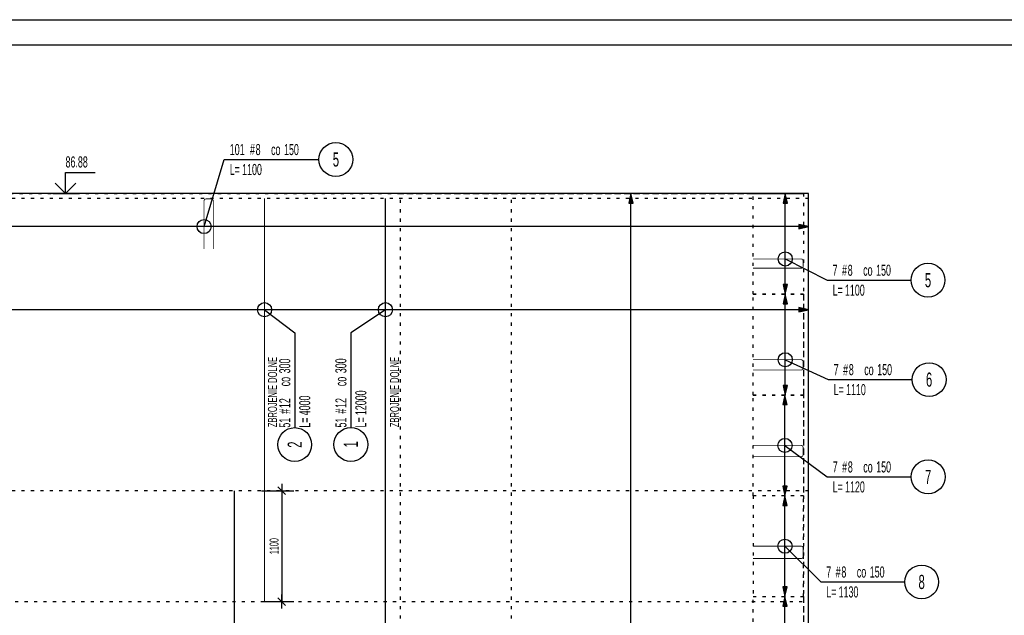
# Model space of a CAD drawing. Header units: millimetres. Extents: x 111214 to 141862, y 72904 to 96791.
# Tile 10 of 11: x 121770 to 131543, y 90881 to 96791. Entities that reach past the tile are written whole.
import ezdxf
from ezdxf.enums import TextEntityAlignment as Align

# ---------------------------------------------------------------- set-up
doc = ezdxf.new("R2010")
doc.units = ezdxf.units.MM
doc.header["$LTSCALE"] = 500
doc.header["$MEASUREMENT"] = 0
doc.linetypes.add('DEMO2', pattern=[0.1875, 0.0625, -0.125])
for name, color, linetype in [('!zasięg zbrojenia', 161, 'DEMO2'), ('BA_kot', 7, 'Continuous'), ('BA_ram', 2, 'Continuous'), ('BA_txc', 1, 'Continuous'), ('BA_wym', 1, 'Continuous'), ('BZ_odn', 1, 'Continuous'), ('BZ_opi1', 7, 'Continuous'), ('BZ_opi2', 4, 'Continuous'), ('BZ_P_pow', 60, 'Continuous'), ('BZ_wym', 1, 'Continuous'), ('K_obrys stropu', 152, 'Continuous')]:
    doc.layers.add(name, color=color, linetype=linetype)
doc.styles.add('BIKTBG', font='txt', dxfattribs={"width": 0.85})
doc.styles.add('BIKTC', font='bikromsw.shx', dxfattribs={"width": 0.6})
doc.styles.add('BIKTS', font='bikromsw.shx', dxfattribs={"width": 0.6})
doc.styles.add('BIKWYM', font='bikromsw.shx', dxfattribs={"width": 0.55})
doc.dimstyles.new('BA_KR_50_mm', dxfattribs={"dimscale": 5, "dimtxt": 18, "dimasz": 1.2, "dimexe": 24, "dimexo": 0, "dimgap": 6, "dimtad": 1, "dimdec": 1, "dimrnd": 0.5, "dimzin": 9, "dimdsep": 46, "dimtxsty": 'BIKWYM', "dimblk": 'WYM-KR', "dimcen": 0, "dimdle": 20, "dimclrd": 256, "dimclre": 256, "dimclrt": 7, "dimadec": 0, "dimazin": 0, "dimtfac": 0.033333, "dimtdec": 1, "dimtmove": 0, "dimatfit": 3, "dimldrblk": 'WYM-KR', "dimfxl": 1, "dimtvp": 0.8, "dimtolj": 1, "dimarcsym": 0})
doc.dimstyles.new('BA_ST_50_mm', dxfattribs={"dimscale": 5, "dimtxt": 18, "dimasz": 1.2, "dimexe": 24, "dimexo": 0, "dimgap": 0, "dimtad": 0, "dimdec": 1, "dimrnd": 0.5, "dimdsep": 46, "dimtxsty": 'BIKWYM', "dimblk": 'WYM-ST', "dimcen": 0, "dimdle": 20, "dimclrd": 256, "dimclre": 256, "dimclrt": 7, "dimadec": 0, "dimazin": 0, "dimtfac": 0.033333, "dimtdec": 1, "dimtix": 1, "dimtmove": 2, "dimatfit": 3, "dimldrblk": 'WYM-ST', "dimfxl": 1, "dimtvp": 0.8, "dimtolj": 1, "dimtzin": 0, "dimarcsym": 0})
doc.dimstyles.new('BZ_ST_50_mm', dxfattribs={"dimscale": 5, "dimtxt": 22, "dimasz": 1.466667, "dimexe": 24, "dimexo": 0, "dimgap": 0, "dimtad": 0, "dimdec": 1, "dimrnd": 0.5, "dimdsep": 46, "dimtxsty": 'BIKWYM', "dimblk": 'WYM-ST', "dimcen": 0, "dimdle": 20, "dimclrd": 256, "dimclre": 256, "dimclrt": 7, "dimadec": 0, "dimazin": 0, "dimtfac": 0.033333, "dimtdec": 1, "dimtix": 1, "dimtmove": 2, "dimatfit": 3, "dimldrblk": 'WYM-ST', "dimfxl": 1, "dimtvp": 0.8, "dimtolj": 1, "dimtzin": 0, "dimarcsym": 0})

# ---------------------------------------------------------------- blocks, each defined once
blk = doc.blocks.new('*U6609')
at = {"layer": 'BA_ram', "color": 1}
blk.add_lwpolyline([(0, 0), (0, 420), (594, 420), (594, 0)], close=True, dxfattribs=at)
at = {"layer": 'BA_ram'}
blk.add_lwpolyline([(20, 5), (20, 415), (589, 415), (589, 5)], close=True, dxfattribs=at)
for tag, height, p in [('TYTUL', 10, (21.33, -10.84)), ('SKALA', 5, (47.88, -22.75)), ('JEDNOSTKA', 5, (56.5, -30.22))]:
    blk.add_attdef(tag, text='', height=height).set_placement(p, align=Align.MIDDLE_LEFT)
blk = doc.blocks.new('*U6637')
for p, q in [((0, 4.17), (5.85, 4.17)), ((0, 0), (0, 4.17))]:
    blk.add_line(p, q)
at = {"color": 1}
blk.add_line((-2.5, 0), (2.5, 0), dxfattribs=at)
blk.add_lwpolyline([(-2.06, 2.06), (0, 0), (2.06, 2.06)])
at = {"style": 'BIKTS', "width": 0.8}
blk.add_attdef('POZIOM', text='', height=2.5, dxfattribs=at).set_placement((0, 6.25), align=Align.MIDDLE_LEFT)
blk = doc.blocks.new('WYM-ST')
blk.add_hatch(color=256).paths.add_polyline_path([(-13, 2.9), (0, 0), (-13, -2.9)])
blk.add_lwpolyline([(0, 0), (-13, 2.9), (-13, -2.9), (0, 0)])
blk = doc.blocks.new('*D6644')
at = {"layer": 'BZ_odn', "lineweight": -2}
blk.add_line((129592.7, 93913.4), (114607.3, 93913.4), dxfattribs=at)
at = {"layer": 'Defpoints', "color": 0}
for p in [(114600, 93913.4), (114600, 93913.4), (129600, 93913.4)]:
    blk.add_point(p, dxfattribs=at)
at = {"layer": 'BZ_odn', "linetype": 'ByBlock', "lineweight": -2, "xscale": 7.333333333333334, "yscale": 7.333333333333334, "zscale": 7.333333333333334, "rotation": 180}
blk.add_blockref('WYM-ST', (114600, 93913.4), dxfattribs=at)
at = {"layer": 'BZ_odn', "linetype": 'ByBlock', "lineweight": -2, "xscale": 7.333333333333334, "yscale": 7.333333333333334, "zscale": 7.333333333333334}
blk.add_blockref('WYM-ST', (129600, 93913.4), dxfattribs=at)
blk = doc.blocks.new('bik_BlkOpPretPow', base_point=(126192.6, 82834.8))
at = {"layer": 'BZ_opi1', "style": 'BIKTS', "width": 0.6}
for tag, p in [('SZTUK', (126247.6, 82878.8)), ('PRZEDR_FI', (126447.9, 82878.8)), ('PRZEKROJ', (126504.4, 82878.8)), ('PRZEDR_E', (126720.7, 82878.8)), ('ROZSTAW', (126848.9, 82878.8)), ('PRZEDR_L', (126247.6, 82680.8)), ('DLUGOSC', (126370.1, 82680.8)), ('DLUGOSC_SRD', (126675, 82680.8)), ('UWAGA', (126247.6, 82515.8))]:
    blk.add_attdef(tag, p, '', height=110, dxfattribs=at)
at = {"layer": 'BZ_opi1', "style": 'BIKTS', "width": 0.6, "flags": 3}
for tag, p in [('PRZEDR_U', (127028.1, 82878.8)), ('SYMBOL', (127090.9, 82878.8)), ('GATUNEK', (127195.9, 81899.8)), ('PRZEDR_SZT', (127195.9, 81899.8))]:
    blk.add_attdef(tag, p, '', height=110, dxfattribs=at)
at = {"layer": 'BZ_opi2', "style": 'BIKTBG', "width": 0.6, "flags": 3}
blk.add_attdef('PRZEDR_NR', (126192.6, 82878.8), '', height=140, dxfattribs=at)
at = {"layer": 'BZ_opi2', "style": 'BIKTBG', "width": 0.6}
blk.add_attdef('NUMER', text='', height=140, dxfattribs=at).set_placement((127363.9, 82834.8), align=Align.MIDDLE_CENTER)
at = {"layer": 'BZ_wym', "style": 'BIKTS', "width": 0.6, "flags": 3}
for tag, p in [('TYP_PRETA', (127195.9, 82889.8)), ('ID', (127195.9, 82724.8)), ('ID_C', (127195.9, 82559.8)), ('EURO_KOD', (127195.9, 82394.8)), ('HAK_1', (127195.9, 82229.8)), ('HAK_2', (127195.9, 82064.8)), ('b_atr_0', (127195.9, 81899.8))]:
    blk.add_attdef(tag, p, '', height=110, dxfattribs=at)
blk = doc.blocks.new('*D6648')
at = {"layer": 'BZ_odn', "lineweight": -2}
blk.add_line((129592.7, 93913.4), (114607.3, 93913.4), dxfattribs=at)
at = {"layer": 'Defpoints', "color": 0}
for p in [(114600, 93913.4), (114600, 93913.4), (129600, 93913.4)]:
    blk.add_point(p, dxfattribs=at)
at = {"layer": 'BZ_odn', "linetype": 'ByBlock', "lineweight": -2, "xscale": 7.333333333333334, "yscale": 7.333333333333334, "zscale": 7.333333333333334, "rotation": 180}
blk.add_blockref('WYM-ST', (114600, 93913.4), dxfattribs=at)
at = {"layer": 'BZ_odn', "linetype": 'ByBlock', "lineweight": -2, "xscale": 7.333333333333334, "yscale": 7.333333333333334, "zscale": 7.333333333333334}
blk.add_blockref('WYM-ST', (129600, 93913.4), dxfattribs=at)
blk = doc.blocks.new('*D6649')
at = {"layer": 'BZ_odn', "lineweight": -2}
blk.add_line((127835.8, 80074.1), (127835.8, 95059.5), dxfattribs=at)
at = {"layer": 'Defpoints', "color": 0}
for p in [(127835.8, 95066.8), (127835.8, 95066.8), (127835.8, 80066.8)]:
    blk.add_point(p, dxfattribs=at)
at = {"layer": 'BZ_odn', "linetype": 'ByBlock', "lineweight": -2, "xscale": 7.333333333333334, "yscale": 7.333333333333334, "zscale": 7.333333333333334}
for p, rotation in [((127835.8, 95066.8), 90), ((127835.8, 80066.8), 270)]:
    blk.add_blockref('WYM-ST', p, dxfattribs=dict(at, rotation=rotation))
blk = doc.blocks.new('*D6650')
at = {"layer": 'BZ_odn', "lineweight": -2}
blk.add_line((127835.8, 80074.1), (127835.8, 95059.5), dxfattribs=at)
at = {"layer": 'Defpoints', "color": 0}
for p in [(127835.8, 95066.8), (127835.8, 95066.8), (127835.8, 80066.8)]:
    blk.add_point(p, dxfattribs=at)
at = {"layer": 'BZ_odn', "linetype": 'ByBlock', "lineweight": -2, "xscale": 7.333333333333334, "yscale": 7.333333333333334, "zscale": 7.333333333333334}
for p, rotation in [((127835.8, 95066.8), 90), ((127835.8, 80066.8), 270)]:
    blk.add_blockref('WYM-ST', p, dxfattribs=dict(at, rotation=rotation))
blk = doc.blocks.new('*D6656')
at = {"layer": 'BZ_odn', "lineweight": -2}
blk.add_line((127835.8, 80074.1), (127835.8, 95059.5), dxfattribs=at)
at = {"layer": 'Defpoints', "color": 0}
for p in [(127835.8, 95066.8), (127835.8, 95066.8), (127835.8, 80066.8)]:
    blk.add_point(p, dxfattribs=at)
at = {"layer": 'BZ_odn', "linetype": 'ByBlock', "lineweight": -2, "xscale": 7.333333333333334, "yscale": 7.333333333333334, "zscale": 7.333333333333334}
for p, rotation in [((127835.8, 95066.8), 90), ((127835.8, 80066.8), 270)]:
    blk.add_blockref('WYM-ST', p, dxfattribs=dict(at, rotation=rotation))
blk = doc.blocks.new('*D6657')
at = {"layer": 'BZ_odn', "lineweight": -2}
blk.add_line((127835.8, 80074.1), (127835.8, 95059.5), dxfattribs=at)
at = {"layer": 'Defpoints', "color": 0}
for p in [(127835.8, 95066.8), (127835.8, 95066.8), (127835.8, 80066.8)]:
    blk.add_point(p, dxfattribs=at)
at = {"layer": 'BZ_odn', "linetype": 'ByBlock', "lineweight": -2, "xscale": 7.333333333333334, "yscale": 7.333333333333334, "zscale": 7.333333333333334}
for p, rotation in [((127835.8, 95066.8), 90), ((127835.8, 80066.8), 270)]:
    blk.add_blockref('WYM-ST', p, dxfattribs=dict(at, rotation=rotation))
blk = doc.blocks.new('*D6659')
at = {"layer": 'BZ_odn', "lineweight": -2}
blk.add_line((129592.7, 93913.4), (114607.3, 93913.4), dxfattribs=at)
at = {"layer": 'Defpoints', "color": 0}
for p in [(114600, 93913.4), (114600, 93913.4), (129600, 93913.4)]:
    blk.add_point(p, dxfattribs=at)
at = {"layer": 'BZ_odn', "linetype": 'ByBlock', "lineweight": -2, "xscale": 7.333333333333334, "yscale": 7.333333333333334, "zscale": 7.333333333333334, "rotation": 180}
blk.add_blockref('WYM-ST', (114600, 93913.4), dxfattribs=at)
at = {"layer": 'BZ_odn', "linetype": 'ByBlock', "lineweight": -2, "xscale": 7.333333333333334, "yscale": 7.333333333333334, "zscale": 7.333333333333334}
blk.add_blockref('WYM-ST', (129600, 93913.4), dxfattribs=at)
blk = doc.blocks.new('*D6661')
at = {"layer": 'BZ_odn', "lineweight": -2}
blk.add_line((129592.7, 93913.4), (114607.3, 93913.4), dxfattribs=at)
at = {"layer": 'Defpoints', "color": 0}
for p in [(114600, 93913.4), (114600, 93913.4), (129600, 93913.4)]:
    blk.add_point(p, dxfattribs=at)
at = {"layer": 'BZ_odn', "linetype": 'ByBlock', "lineweight": -2, "xscale": 7.333333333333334, "yscale": 7.333333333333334, "zscale": 7.333333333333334, "rotation": 180}
blk.add_blockref('WYM-ST', (114600, 93913.4), dxfattribs=at)
at = {"layer": 'BZ_odn', "linetype": 'ByBlock', "lineweight": -2, "xscale": 7.333333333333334, "yscale": 7.333333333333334, "zscale": 7.333333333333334}
blk.add_blockref('WYM-ST', (129600, 93913.4), dxfattribs=at)
blk = doc.blocks.new('WYM-KR')
at = {"linetype": 'ByBlock'}
blk.add_line((11.52, 0), (-11.52, 0), dxfattribs=at)
at = {"color": 7, "linetype": 'ByBlock'}
blk.add_line((6.24, 6.24), (-6.24, -6.24), dxfattribs=at)
blk = doc.blocks.new('*D6663')
at = {"layer": 'BA_wym', "lineweight": -2}
for p, q in [((124170.1, 92116.8), (124490.1, 92116.8)), ((124370.1, 92110.8), (124370.1, 91022.8)), ((124170.1, 91016.8), (124490.1, 91016.8))]:
    blk.add_line(p, q, dxfattribs=at)
at = {"layer": 'Defpoints', "color": 0}
for p in [(124170.1, 92116.8), (124170.1, 91016.8), (124370.1, 91016.8)]:
    blk.add_point(p, dxfattribs=at)
at = {"layer": 'BA_wym', "linetype": 'ByBlock', "lineweight": -2, "xscale": 6, "yscale": 6, "zscale": 6}
for p, rotation in [((124370.1, 92116.8), 90), ((124370.1, 91016.8), 270)]:
    blk.add_blockref('WYM-KR', p, dxfattribs=dict(at, rotation=rotation))
at = {"layer": 'BA_wym', "color": 7, "insert": (124295.1, 91566.8), "char_height": 90, "attachment_point": 5, "rotation": 90, "style": 'BIKWYM'}
blk.add_mtext('\\A1;1100', dxfattribs=at)
blk = doc.blocks.new('*D6684')
at = {"layer": 'BZ_odn', "lineweight": -2}
blk.add_line((129592.7, 94738.2), (114607.3, 94738.2), dxfattribs=at)
at = {"layer": 'Defpoints', "color": 0}
for p in [(114600, 94738.2), (114600, 94738.2), (129600, 94738.2)]:
    blk.add_point(p, dxfattribs=at)
at = {"layer": 'BZ_odn', "linetype": 'ByBlock', "lineweight": -2, "xscale": 7.333333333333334, "yscale": 7.333333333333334, "zscale": 7.333333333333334, "rotation": 180}
blk.add_blockref('WYM-ST', (114600, 94738.2), dxfattribs=at)
at = {"layer": 'BZ_odn', "linetype": 'ByBlock', "lineweight": -2, "xscale": 7.333333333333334, "yscale": 7.333333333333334, "zscale": 7.333333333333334}
blk.add_blockref('WYM-ST', (129600, 94738.2), dxfattribs=at)
blk = doc.blocks.new('*D6685')
at = {"layer": 'BZ_odn', "lineweight": -2}
blk.add_line((129368.5, 94074.1), (129368.5, 95059.5), dxfattribs=at)
at = {"layer": 'Defpoints', "color": 0}
for p in [(129368.5, 95066.8), (129368.5, 95066.8), (129368.5, 94066.8)]:
    blk.add_point(p, dxfattribs=at)
at = {"layer": 'BZ_odn', "linetype": 'ByBlock', "lineweight": -2, "xscale": 7.333333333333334, "yscale": 7.333333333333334, "zscale": 7.333333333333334}
for p, rotation in [((129368.5, 95066.8), 90), ((129368.5, 94066.8), 270)]:
    blk.add_blockref('WYM-ST', p, dxfattribs=dict(at, rotation=rotation))
blk = doc.blocks.new('*D6686')
at = {"layer": 'BZ_odn', "lineweight": -2}
blk.add_line((129368.5, 93074.1), (129368.5, 94059.5), dxfattribs=at)
at = {"layer": 'Defpoints', "color": 0}
for p in [(129368.5, 94066.8), (129368.5, 94066.8), (129368.5, 93066.8)]:
    blk.add_point(p, dxfattribs=at)
at = {"layer": 'BZ_odn', "linetype": 'ByBlock', "lineweight": -2, "xscale": 7.333333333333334, "yscale": 7.333333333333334, "zscale": 7.333333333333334}
for p, rotation in [((129368.5, 94066.8), 90), ((129368.5, 93066.8), 270)]:
    blk.add_blockref('WYM-ST', p, dxfattribs=dict(at, rotation=rotation))
blk = doc.blocks.new('*D6687')
at = {"layer": 'BZ_odn', "lineweight": -2}
blk.add_line((129365.6, 92074.1), (129365.6, 93059.5), dxfattribs=at)
at = {"layer": 'Defpoints', "color": 0}
for p in [(129365.6, 93066.8), (129365.6, 93066.8), (129365.6, 92066.8)]:
    blk.add_point(p, dxfattribs=at)
at = {"layer": 'BZ_odn', "linetype": 'ByBlock', "lineweight": -2, "xscale": 7.333333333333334, "yscale": 7.333333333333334, "zscale": 7.333333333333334}
for p, rotation in [((129365.6, 93066.8), 90), ((129365.6, 92066.8), 270)]:
    blk.add_blockref('WYM-ST', p, dxfattribs=dict(at, rotation=rotation))
blk = doc.blocks.new('*D6690')
at = {"layer": 'BZ_odn', "lineweight": -2}
blk.add_line((129365.6, 91074.1), (129365.6, 92059.5), dxfattribs=at)
at = {"layer": 'Defpoints', "color": 0}
for p in [(129365.6, 92066.8), (129365.6, 92066.8), (129365.6, 91066.8)]:
    blk.add_point(p, dxfattribs=at)
at = {"layer": 'BZ_odn', "linetype": 'ByBlock', "lineweight": -2, "xscale": 7.333333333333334, "yscale": 7.333333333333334, "zscale": 7.333333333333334}
for p, rotation in [((129365.6, 92066.8), 90), ((129365.6, 91066.8), 270)]:
    blk.add_blockref('WYM-ST', p, dxfattribs=dict(at, rotation=rotation))
blk = doc.blocks.new('*D6693')
at = {"layer": 'BZ_odn', "lineweight": -2}
blk.add_line((129365.6, 90074.1), (129365.6, 91059.5), dxfattribs=at)
at = {"layer": 'Defpoints', "color": 0}
for p in [(129365.6, 91066.8), (129365.6, 91066.8), (129365.6, 90066.8)]:
    blk.add_point(p, dxfattribs=at)
at = {"layer": 'BZ_odn', "linetype": 'ByBlock', "lineweight": -2, "xscale": 7.333333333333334, "yscale": 7.333333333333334, "zscale": 7.333333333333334}
for p, rotation in [((129365.6, 91066.8), 90), ((129365.6, 90066.8), 270)]:
    blk.add_blockref('WYM-ST', p, dxfattribs=dict(at, rotation=rotation))

msp = doc.modelspace()

# ---------------------------------------------------------------- linework, layer by layer
at = {"layer": '!zasięg zbrojenia'}
for points in [[(114599.6, 91016.77), (129599.6, 91016.77), (129599.6, 95016.77), (114599.6, 95016.77)], [(129599.6, 95016.77), (114599.6, 95016.77), (114599.6, 83016.77), (129599.6, 83016.77)], [(129599.6, 95016.77), (114599.6, 95016.77), (114599.6, 83016.77), (129599.6, 83016.77)], [(114599.6, 91016.77), (129599.6, 91016.77), (129599.6, 95016.77), (114599.6, 95016.77)], [(114649.6, 80066.77), (126649.6, 80066.77), (126649.6, 95066.77), (114649.6, 95066.77)], [(114649.6, 80066.77), (126649.6, 80066.77), (126649.6, 95066.77), (114649.6, 95066.77)], [(129549.6, 80066.77), (117549.6, 80066.77), (117549.6, 95066.77), (129549.6, 95066.77)], [(129549.6, 80066.77), (117549.6, 80066.77), (117549.6, 95066.77), (129549.6, 95066.77)], [(125549.6, 95066.77), (129549.6, 95066.77), (129549.6, 80066.77), (125549.6, 80066.77)], [(125549.6, 95066.77), (129549.6, 95066.77), (129549.6, 80066.77), (125549.6, 80066.77)], [(129049.6, 95066.77), (129549.6, 95066.77), (129549.6, 94066.77), (129049.6, 94066.77)], [(129049.6, 94066.77), (129549.6, 94066.77), (129549.6, 93066.77), (129049.6, 93066.77)], [(129049.6, 93066.77), (129549.6, 93066.77), (129549.6, 92066.77), (129049.6, 92066.77)], [(129599.6, 92116.77), (114599.6, 92116.77), (114599.6, 80116.77), (129599.6, 80116.77)], [(129599.6, 92116.77), (114599.6, 92116.77), (114599.6, 80116.77), (129599.6, 80116.77)], [(129549.6, 92066.77), (129049.6, 92066.77), (129049.6, 91066.77), (129549.6, 91066.77)], [(129049.6, 91066.77), (129549.6, 91066.77), (129549.6, 90066.77), (129049.6, 90066.77)]]:
    msp.add_lwpolyline(points, close=True, dxfattribs=at)
at = {"layer": 'BZ_odn'}
for centre, radius in [((124908.29, 95403.4), 168), ((123599.6, 94738.19), 70), ((129368.54, 94416.77), 70), ((130785.02, 94206.08), 168), ((124199.6, 93913.36), 70), ((125399.6, 93913.36), 70), ((129368.53, 93416.8), 70), ((130795.89, 93219.73), 168), ((124499.6, 92574.92), 168), ((125056.76, 92576.65), 168), ((129365.6, 92566.77), 70), ((130786.02, 92254.25), 168), ((129365.6, 91566.77), 70), ((130722.05, 91211.97), 168)]:
    msp.add_circle(centre, radius, dxfattribs=at)
at = {"layer": 'BZ_P_pow', "const_width": 8}
for points in [[(123599.6, 94516.77), (123599.6, 94992.77, -0.4142136), (123619.6, 95012.77), (123671.6, 95012.77, -0.4142136), (123691.6, 94992.77), (123691.6, 94516.77)], [(129049.6, 94416.77), (129525.6, 94416.77, -0.4142136), (129545.6, 94396.77), (129545.6, 94344.77, -0.4142136), (129525.6, 94324.77), (129049.6, 94324.77)], [(129049.6, 93416.8), (129525.6, 93416.8, -0.4142136), (129545.6, 93396.8), (129545.6, 93334.8, -0.4142136), (129525.6, 93314.8), (129049.6, 93314.8)], [(129049.6, 92566.77), (129525.6, 92566.77, -0.4142136), (129545.6, 92546.77), (129545.6, 92474.77, -0.4142136), (129525.6, 92454.77), (129049.6, 92454.77)], [(129049.6, 91566.77), (129525.6, 91566.77, -0.4142136), (129545.6, 91546.77), (129545.6, 91464.77, -0.4142136), (129525.6, 91444.77), (129049.6, 91444.77)]]:
    msp.add_lwpolyline(points, format="xyb", dxfattribs=at)
at = {"layer": 'BZ_P_pow', "const_width": 12}
for points in [[(124199.6, 91016.77), (124199.6, 95016.77)], [(125399.6, 83016.77), (125399.6, 95016.77)], [(123899.6, 80116.77), (123899.6, 92116.77)]]:
    msp.add_lwpolyline(points, dxfattribs=at)
at = {"layer": 'K_obrys stropu'}
msp.add_lwpolyline([(129599.6, 95066.77), (114599.6, 95066.77), (114599.6, 80066.77), (129599.6, 80066.77)], close=True, dxfattribs=at)

# ---------------------------------------------------------------- block references
ref = msp.add_blockref('bik_BlkOpPretPow', (123799.78, 95403.4))
ref.add_attrib('NUMER', '5', dxfattribs={"layer": 'BZ_opi2', "height": 140, "style": 'BIKTBG', "width": 0.6}).set_placement((124908.29, 95403.4), align=Align.MIDDLE_CENTER)
ref.add_attrib('SZTUK', '101', (123854.78, 95447.4), dxfattribs={"layer": 'BZ_opi1', "height": 110, "style": 'BIKTS', "width": 0.6})
ref.add_attrib('PRZEKROJ', '8', (124111.63, 95447.4), dxfattribs={"layer": 'BZ_opi1', "height": 110, "style": 'BIKTS', "width": 0.6})
ref.add_attrib('DLUGOSC', '1100', (123977.35, 95249.4), dxfattribs={"layer": 'BZ_opi1', "height": 110, "style": 'BIKTS', "width": 0.6})
ref.add_attrib('PRZEDR_FI', '#', (124055.06, 95447.4), dxfattribs={"layer": 'BZ_opi1', "height": 110, "style": 'BIKTS', "width": 0.6})
ref.add_attrib('PRZEDR_L', 'L=', (123854.78, 95249.4), dxfattribs={"layer": 'BZ_opi1', "height": 110, "style": 'BIKTS', "width": 0.6})
ref.add_attrib('PRZEDR_E', 'co', (124265.06, 95447.4), dxfattribs={"layer": 'BZ_opi1', "height": 110, "style": 'BIKTS', "width": 0.6})
ref.add_attrib('ROZSTAW', '150', (124393.29, 95447.4), dxfattribs={"layer": 'BZ_opi1', "height": 110, "style": 'BIKTS', "width": 0.6})
ref = msp.add_blockref('bik_BlkOpPretPow', (129783.36, 94206.08))
ref.add_attrib('NUMER', '5', dxfattribs={"layer": 'BZ_opi2', "height": 140, "style": 'BIKTBG', "width": 0.6}).set_placement((130785.02, 94206.08), align=Align.MIDDLE_CENTER)
ref.add_attrib('SZTUK', '7', (129838.36, 94250.08), dxfattribs={"layer": 'BZ_opi1', "height": 110, "style": 'BIKTS', "width": 0.6})
ref.add_attrib('PRZEKROJ', '8', (129988.36, 94250.08), dxfattribs={"layer": 'BZ_opi1', "height": 110, "style": 'BIKTS', "width": 0.6})
ref.add_attrib('DLUGOSC', '1100', (129960.93, 94052.08), dxfattribs={"layer": 'BZ_opi1', "height": 110, "style": 'BIKTS', "width": 0.6})
ref.add_attrib('PRZEDR_FI', '#', (129931.79, 94250.08), dxfattribs={"layer": 'BZ_opi1', "height": 110, "style": 'BIKTS', "width": 0.6})
ref.add_attrib('PRZEDR_L', 'L=', (129838.36, 94052.08), dxfattribs={"layer": 'BZ_opi1', "height": 110, "style": 'BIKTS', "width": 0.6})
ref.add_attrib('PRZEDR_E', 'co', (130141.79, 94250.08), dxfattribs={"layer": 'BZ_opi1', "height": 110, "style": 'BIKTS', "width": 0.6})
ref.add_attrib('ROZSTAW', '150', (130270.02, 94250.08), dxfattribs={"layer": 'BZ_opi1', "height": 110, "style": 'BIKTS', "width": 0.6})
ref = msp.add_blockref('bik_BlkOpPretPow', (124499.6, 93683.43), dxfattribs=dict(rotation=90))
ref.add_attrib('NUMER', '2', dxfattribs={"layer": 'BZ_opi2', "height": 140, "rotation": 90, "style": 'BIKTBG', "width": 0.6}).set_placement((124499.6, 92574.92), align=Align.MIDDLE_CENTER)
ref.add_attrib('SZTUK', '51', (124455.6, 92742.92), dxfattribs={"layer": 'BZ_opi1', "height": 110, "rotation": 90, "style": 'BIKTS', "width": 0.6})
ref.add_attrib('PRZEKROJ', '12', (124455.6, 92936.92), dxfattribs={"layer": 'BZ_opi1', "height": 110, "rotation": 90, "style": 'BIKTS', "width": 0.6})
ref.add_attrib('DLUGOSC', '4000', (124653.6, 92865.49), dxfattribs={"layer": 'BZ_opi1', "height": 110, "rotation": 90, "style": 'BIKTS', "width": 0.6})
ref.add_attrib('PRZEDR_FI', '#', (124455.6, 92880.35), dxfattribs={"layer": 'BZ_opi1', "height": 110, "rotation": 90, "style": 'BIKTS', "width": 0.6})
ref.add_attrib('PRZEDR_L', 'L=', (124653.6, 92742.92), dxfattribs={"layer": 'BZ_opi1', "height": 110, "rotation": 90, "style": 'BIKTS', "width": 0.6})
ref.add_attrib('PRZEDR_E', 'co', (124455.6, 93153.21), dxfattribs={"layer": 'BZ_opi1', "height": 110, "rotation": 90, "style": 'BIKTS', "width": 0.6})
ref.add_attrib('ROZSTAW', '300', (124455.6, 93281.43), dxfattribs={"layer": 'BZ_opi1', "height": 110, "rotation": 90, "style": 'BIKTS', "width": 0.6})
ref = msp.add_blockref('bik_BlkOpPretPow', (125056.76, 93685.17), dxfattribs=dict(rotation=90))
ref.add_attrib('NUMER', '1', dxfattribs={"layer": 'BZ_opi2', "height": 140, "rotation": 90, "style": 'BIKTBG', "width": 0.6}).set_placement((125056.76, 92576.65), align=Align.MIDDLE_CENTER)
ref.add_attrib('SZTUK', '51', (125012.76, 92744.65), dxfattribs={"layer": 'BZ_opi1', "height": 110, "rotation": 90, "style": 'BIKTS', "width": 0.6})
ref.add_attrib('PRZEKROJ', '12', (125012.76, 92938.65), dxfattribs={"layer": 'BZ_opi1', "height": 110, "rotation": 90, "style": 'BIKTS', "width": 0.6})
ref.add_attrib('DLUGOSC', '12000', (125210.76, 92867.22), dxfattribs={"layer": 'BZ_opi1', "height": 110, "rotation": 90, "style": 'BIKTS', "width": 0.6})
ref.add_attrib('PRZEDR_FI', '#', (125012.76, 92882.08), dxfattribs={"layer": 'BZ_opi1', "height": 110, "rotation": 90, "style": 'BIKTS', "width": 0.6})
ref.add_attrib('PRZEDR_L', 'L=', (125210.76, 92744.65), dxfattribs={"layer": 'BZ_opi1', "height": 110, "rotation": 90, "style": 'BIKTS', "width": 0.6})
ref.add_attrib('PRZEDR_E', 'co', (125012.76, 93154.94), dxfattribs={"layer": 'BZ_opi1', "height": 110, "rotation": 90, "style": 'BIKTS', "width": 0.6})
ref.add_attrib('ROZSTAW', '300', (125012.76, 93283.17), dxfattribs={"layer": 'BZ_opi1', "height": 110, "rotation": 90, "style": 'BIKTS', "width": 0.6})
ref = msp.add_blockref('bik_BlkOpPretPow', (129794.23, 93219.73))
ref.add_attrib('NUMER', '6', dxfattribs={"layer": 'BZ_opi2', "height": 140, "style": 'BIKTBG', "width": 0.6}).set_placement((130795.89, 93219.73), align=Align.MIDDLE_CENTER)
ref.add_attrib('SZTUK', '7', (129849.23, 93263.73), dxfattribs={"layer": 'BZ_opi1', "height": 110, "style": 'BIKTS', "width": 0.6})
ref.add_attrib('PRZEKROJ', '8', (129999.23, 93263.73), dxfattribs={"layer": 'BZ_opi1', "height": 110, "style": 'BIKTS', "width": 0.6})
ref.add_attrib('DLUGOSC', '1110', (129971.81, 93065.73), dxfattribs={"layer": 'BZ_opi1', "height": 110, "style": 'BIKTS', "width": 0.6})
ref.add_attrib('PRZEDR_FI', '#', (129942.66, 93263.73), dxfattribs={"layer": 'BZ_opi1', "height": 110, "style": 'BIKTS', "width": 0.6})
ref.add_attrib('PRZEDR_L', 'L=', (129849.23, 93065.73), dxfattribs={"layer": 'BZ_opi1', "height": 110, "style": 'BIKTS', "width": 0.6})
ref.add_attrib('PRZEDR_E', 'co', (130152.66, 93263.73), dxfattribs={"layer": 'BZ_opi1', "height": 110, "style": 'BIKTS', "width": 0.6})
ref.add_attrib('ROZSTAW', '150', (130280.89, 93263.73), dxfattribs={"layer": 'BZ_opi1', "height": 110, "style": 'BIKTS', "width": 0.6})
ref = msp.add_blockref('bik_BlkOpPretPow', (129784.36, 92254.25))
ref.add_attrib('NUMER', '7', dxfattribs={"layer": 'BZ_opi2', "height": 140, "style": 'BIKTBG', "width": 0.6}).set_placement((130786.02, 92254.25), align=Align.MIDDLE_CENTER)
ref.add_attrib('SZTUK', '7', (129839.36, 92298.25), dxfattribs={"layer": 'BZ_opi1', "height": 110, "style": 'BIKTS', "width": 0.6})
ref.add_attrib('PRZEKROJ', '8', (129989.36, 92298.25), dxfattribs={"layer": 'BZ_opi1', "height": 110, "style": 'BIKTS', "width": 0.6})
ref.add_attrib('DLUGOSC', '1120', (129961.93, 92100.25), dxfattribs={"layer": 'BZ_opi1', "height": 110, "style": 'BIKTS', "width": 0.6})
ref.add_attrib('PRZEDR_FI', '#', (129932.79, 92298.25), dxfattribs={"layer": 'BZ_opi1', "height": 110, "style": 'BIKTS', "width": 0.6})
ref.add_attrib('PRZEDR_L', 'L=', (129839.36, 92100.25), dxfattribs={"layer": 'BZ_opi1', "height": 110, "style": 'BIKTS', "width": 0.6})
ref.add_attrib('PRZEDR_E', 'co', (130142.79, 92298.25), dxfattribs={"layer": 'BZ_opi1', "height": 110, "style": 'BIKTS', "width": 0.6})
ref.add_attrib('ROZSTAW', '150', (130271.02, 92298.25), dxfattribs={"layer": 'BZ_opi1', "height": 110, "style": 'BIKTS', "width": 0.6})
ref = msp.add_blockref('bik_BlkOpPretPow', (129720.4, 91211.97))
ref.add_attrib('NUMER', '8', dxfattribs={"layer": 'BZ_opi2', "height": 140, "style": 'BIKTBG', "width": 0.6}).set_placement((130722.05, 91211.97), align=Align.MIDDLE_CENTER)
ref.add_attrib('SZTUK', '7', (129775.4, 91255.97), dxfattribs={"layer": 'BZ_opi1', "height": 110, "style": 'BIKTS', "width": 0.6})
ref.add_attrib('PRZEKROJ', '8', (129925.4, 91255.97), dxfattribs={"layer": 'BZ_opi1', "height": 110, "style": 'BIKTS', "width": 0.6})
ref.add_attrib('DLUGOSC', '1130', (129897.97, 91057.97), dxfattribs={"layer": 'BZ_opi1', "height": 110, "style": 'BIKTS', "width": 0.6})
ref.add_attrib('PRZEDR_FI', '#', (129868.83, 91255.97), dxfattribs={"layer": 'BZ_opi1', "height": 110, "style": 'BIKTS', "width": 0.6})
ref.add_attrib('PRZEDR_L', 'L=', (129775.4, 91057.97), dxfattribs={"layer": 'BZ_opi1', "height": 110, "style": 'BIKTS', "width": 0.6})
ref.add_attrib('PRZEDR_E', 'co', (130078.83, 91255.97), dxfattribs={"layer": 'BZ_opi1', "height": 110, "style": 'BIKTS', "width": 0.6})
ref.add_attrib('ROZSTAW', '150', (130207.05, 91255.97), dxfattribs={"layer": 'BZ_opi1', "height": 110, "style": 'BIKTS', "width": 0.6})
at = {"layer": 'BA_kot'}
ref = msp.add_blockref('*U6637', (122224.6, 95066.77), dxfattribs=dict(at, xscale=50, yscale=50, zscale=50))
ref.add_attrib('POZIOM', '86.88', dxfattribs={"layer": '0', "height": 110, "style": 'BIKTS', "width": 0.6}).set_placement((122224.6, 95379.27), align=Align.MIDDLE_LEFT)
at = {"layer": 'BA_ram', "xscale": 50, "yscale": 50, "zscale": 50}
msp.add_blockref('*U6609', (111213.62, 75790.71), dxfattribs=at)

# ---------------------------------------------------------------- texts
at = {"layer": 'BA_txc', "style": 'BIKTC', "width": 0.6}
for p in [(124323.68, 92748.34), (125535.81, 92748.34)]:
    msp.add_text('ZBROJENIE DOLNE', height=90, rotation=90, dxfattribs=at).set_placement(p)

# ---------------------------------------------------------------- dimensions: what is measured, and where the dimension line sits
at = {"layer": 'BA_wym'}
dim = msp.add_linear_dim(base=(124370.11, 91016.77), p1=(124170.11, 92116.77), p2=(124170.11, 91016.77), angle=90, dimstyle='BA_KR_50_mm', override={"dimdec": 0, "dimrnd": 1, "dimatfit": 1}, dxfattribs=at)
dim.commit()
dim.dimension.update_dxf_attribs({"geometry": '*D6663', "text_midpoint": (124295.11, 91566.77)})
at = {"layer": 'BZ_odn'}
for p1, p2, picture, middle in [((127835.85, 80066.8), (127835.85, 95066.8), '*D6649', (127835.85, 87566.8)), ((127835.85, 80066.8), (127835.85, 95066.8), '*D6650', (127835.85, 87566.8)), ((127835.85, 80066.8), (127835.85, 95066.8), '*D6656', (127835.85, 87566.8)), ((127835.85, 80066.8), (127835.85, 95066.8), '*D6657', (127835.85, 87566.8)), ((129368.54, 94066.8), (129368.54, 95066.8), '*D6685', (129368.54, 94566.8)), ((129600, 94738.19), (114600, 94738.19), '*D6684', (122100, 94738.19)), ((129368.53, 93066.8), (129368.53, 94066.8), '*D6686', (129368.53, 93566.8)), ((129600, 93913.36), (114600, 93913.36), '*D6644', (122100, 93913.36)), ((129600, 93913.36), (114600, 93913.36), '*D6648', (122100, 93913.36)), ((129600, 93913.36), (114600, 93913.36), '*D6659', (122100, 93913.36)), ((129600, 93913.36), (114600, 93913.36), '*D6661', (122100, 93913.36)), ((129365.6, 92066.8), (129365.6, 93066.8), '*D6687', (129365.6, 92566.8)), ((129365.6, 91066.8), (129365.6, 92066.8), '*D6690', (129365.6, 91566.8)), ((129365.6, 90066.8), (129365.6, 91066.8), '*D6693', (129365.6, 90566.8))]:
    dim = msp.add_aligned_dim(p1=p1, p2=p2, distance=0, text=' ', dimstyle='BZ_ST_50_mm', override={"dimexe": 0, "dimdle": 0, "dimse1": 1, "dimse2": 1}, dxfattribs=at)
    dim.commit()
    dim.dimension.update_dxf_attribs({"geometry": picture, "text_midpoint": middle})

# ---------------------------------------------------------------- leaders
at = {"layer": 'BZ_odn', "has_arrowhead": 0}
for points in [[(123599.6, 94738.19), (123799.78, 95403.4), (124740.29, 95403.4)], [(129368.54, 94416.77), (129783.36, 94206.08), (130617.02, 94206.08)], [(124199.6, 93913.36), (124499.6, 93683.43), (124499.6, 92742.92)], [(125399.6, 93913.36), (125056.76, 93685.17), (125056.76, 92744.65)], [(129368.53, 93416.8), (129794.23, 93219.73), (130627.89, 93219.73)], [(129365.6, 92566.77), (129784.36, 92254.25), (130618.02, 92254.25)], [(129365.6, 91566.77), (129720.4, 91211.97), (130554.05, 91211.97)]]:
    msp.add_leader(points, dimstyle='BA_ST_50_mm', dxfattribs=at)

doc.saveas('drawing.dxf')
